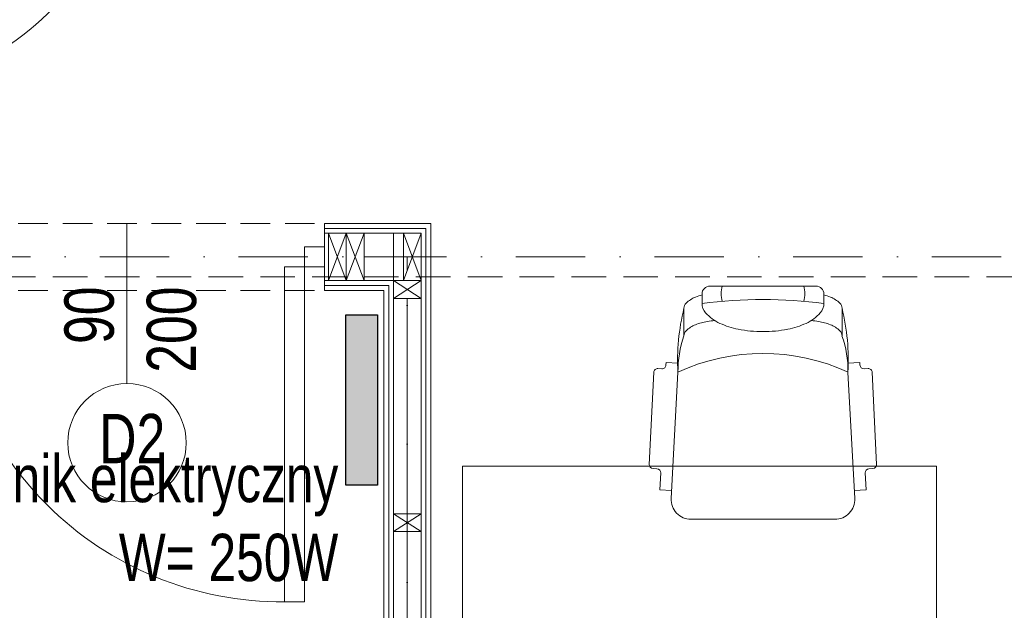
# Model space of a CAD drawing. Header units: inches. Extents: x 57112 to 98566, y -51777 to -16564.
# Tile 89 of 138: x 76501 to 76750, y -20560 to -20411. Entities that reach past the tile are written whole.
import ezdxf

# ---------------------------------------------------------------- set-up
doc = ezdxf.new("R2010")
doc.units = ezdxf.units.IN
doc.header["$MEASUREMENT"] = 0
doc.linetypes.add('DASHDOT', pattern=[1, 0.5, -0.25, 0, -0.25])
doc.linetypes.add('HIDDEN', pattern=[0.375, 0.25, -0.125])
doc.layers.get('0').update_dxf_attribs({"color": 251, "lineweight": 0})
doc.layers.add('## 04 grzejniki opis', color=92, linetype='Continuous')
for name, color, linetype, lineweight in [('A21b-ściana szkielet', 3, 'Continuous', 20), ('p--dach', 251, 'Continuous', 30), ('p--drzwi', 251, 'Continuous', 0), ('p--konst-słupy', 251, 'Continuous', 0), ('p--meble wyp.', 251, 'Continuous', 0), ('p--ocieplenie w.wew.', 251, 'Continuous', 0), ('p--opis drzwi', 252, 'Continuous', 0), ('p--osie konstr', 250, 'DASHDOT', 15), ('p--podciąg', 251, 'Continuous', 0), ('p--płyta GK', 251, 'Continuous', 0), ('p--ściana szkielet', 251, 'Continuous', 0)]:
    doc.layers.add(name, color=color, linetype=linetype, lineweight=lineweight)
doc.styles.get("Standard").update_dxf_attribs({"font": 'arial.ttf', "width": 0.75})
doc.styles.add('STYL-1', font='arial.ttf', dxfattribs={"width": 0.75})
doc.linetypes.add('BATTING', pattern='A,0.0001,-0.1,[134,ltypeshp.shx,S=0.1,R=0,X=-0.1,Y=0],-0.2,[134,ltypeshp.shx,S=0.1,R=180,X=0.1,Y=0],-0.1', length=0.4001)

# ---------------------------------------------------------------- blocks, each defined once
blk = doc.blocks.new('drzwi-90-100')
for p, q in [((10.1, 87.38), (5.05, 87.38)), ((5.05, 87.38), (5.05, 2.53)), ((10.1, 2.53), (10.1, 87.38)), ((5.05, 2.53), (0, 2.53)), ((0, 2.53), (0, -2.53)), ((5.05, -2.53), (5.05, 2.53)), ((5.05, 2.53), (10.1, 2.53)), ((100, 2.53), (94.95, 2.53)), ((94.95, 2.53), (94.95, -2.53)), ((100, -2.53), (100, 2.53)), ((0, -2.53), (5.05, -2.53)), ((94.95, -2.53), (100, -2.53))]:
    blk.add_line(p, q)
blk.add_arc((10.8, 3.23), 84.15, 359.5233, 90.4767)
blk = doc.blocks.new('sof11_r')
for p, q in [((45.17, 39.11), (21.82, 37.98)), ((46.23, 38.16), (46.28, 37.16)), ((20.87, 36.93), (20.93, 35.93)), ((51.6, 36.44), (47.33, 36.22)), ((51.6, 36.44), (51.76, 33.45)), ((19.98, 34.88), (19.38, 34.85)), ((19.38, 34.85), (19.53, 31.85)), ((53.8, 33.56), (21.8, 31.85)), ((12.61, 30.34), (5.61, 30.34)), ((59.07, -7.89), (59.07, 28.56)), ((2, 25.76), (4.37, 25.76)), ((0, 23.76), (0, -3.09)), ((2, -5.09), (4.37, -5.09)), ((12.61, -9.66), (5.61, -9.66)), ((19.38, -14.18), (19.53, -11.18)), ((53.8, -12.88), (21.8, -11.18)), ((19.98, -14.21), (19.38, -14.18)), ((51.6, -15.77), (51.76, -12.78)), ((20.87, -16.26), (20.93, -15.26)), ((45.17, -18.43), (21.82, -17.31)), ((46.23, -17.49), (46.28, -16.49)), ((51.6, -15.77), (47.33, -15.54))]:
    blk.add_line(p, q)
for points in [[(2.23, 25.76, -0.030204), (2.78, 27.41, -0.097163), (4.32, 29.79, -0.203453), (5.61, 30.34, -0.203453)], [(8.71, 22.55, -0.01879), (8.95, 24.41, -0.054131), (9.78, 27.41, -0.097163), (11.32, 29.79, -0.203453), (12.61, 30.34, -0.203453)], [(4.37, -5.09, 0.184283), (6.75, -4.18, 0.102242), (9.43, -0.57, 0.061197), (10.93, 4.08, 0.047488), (11.52, 10.34, 0.047488), (10.93, 16.59, 0.061197), (9.43, 21.24, 0.102242), (6.75, 24.85, 0.184283), (4.37, 25.76, 0.184283)], [(8.71, -1.88, 0.01879), (8.95, -3.74, 0.054131), (9.78, -6.74, 0.097163), (11.32, -9.12, 0.203453), (12.61, -9.66, 0.203453)], [(2.23, -5.09, 0.030204), (2.78, -6.74, 0.097163), (4.32, -9.12, 0.203453), (5.61, -9.66, 0.203453)]]:
    blk.add_lwpolyline(points, format="xyb")
for centre, radius, start, end in [((21.87, 36.99), 1, 93.0448, 183.0448), ((45.23, 38.11), 1, 3.0448, 93.0448), ((19.93, 35.88), 1, 273.0448, 3.0448), ((47.28, 37.21), 1, 183.0448, 273.0448), ((54.07, 28.56), 5, 0, 93.0448), ((18.77, -22.91), 54.85, 86.8308, 103.8805), ((21.41, 5.61), 26.24, 89.1562, 109.5996), ((68.33, 10.34), 51.27, 155.1826, 204.8174), ((2, 23.76), 2, 90, 180), ((122.88, 10.34), 119.5, 172.5855, 187.4145), ((1.91, 14.05), 6.89, 73.9141, 106.0859), ((1.91, 6.62), 6.89, 253.9141, 286.0859), ((2, -3.09), 2, 180, 270), ((18.77, 43.58), 54.85, 256.1195, 273.1692), ((21.41, 15.06), 26.24, 250.4004, 270.8438), ((54.07, -7.89), 5, 266.9552, 0), ((19.93, -15.21), 1, 356.9552, 86.9552), ((21.87, -16.31), 1, 176.9552, 266.9552), ((47.28, -16.54), 1, 86.9552, 176.9552), ((45.23, -17.44), 1, 266.9552, 356.9552)]:
    blk.add_arc(centre, radius, start, end)
blk = doc.blocks.new('ukł.słupów-1K')
at = {"ltscale": 35}
blk.add_line((628.65, 278.05), (628.65, 290.05), dxfattribs=at)
for p, q in [((628.65, 290.05), (633.15, 278.05)), ((633.15, 290.05), (628.65, 278.05)), ((633.15, 290.05), (637.65, 278.05)), ((637.65, 290.05), (633.15, 278.05)), ((647.6, 290.05), (652.1, 278.05)), ((652.1, 290.05), (647.6, 278.05)), ((645.1, 273.55), (652.1, 278.05)), ((645.1, 278.05), (652.1, 273.55)), ((645.1, 214.5), (652.1, 219)), ((645.1, 219), (652.1, 214.5))]:
    blk.add_line(p, q)
for points in [[(633.15, 290.05), (633.15, 278.05), (628.65, 278.05), (628.65, 290.05)], [(637.65, 290.05), (637.65, 278.05), (633.15, 278.05), (633.15, 290.05)], [(652.1, 290.05), (652.1, 278.05), (647.6, 278.05), (647.6, 290.05)], [(645.1, 278.05), (652.1, 278.05), (652.1, 273.55), (645.1, 273.55)], [(645.1, 219), (652.1, 219), (652.1, 214.5), (645.1, 214.5)]]:
    blk.add_lwpolyline(points, close=True)

msp = doc.modelspace()

# ---------------------------------------------------------------- linework, layer by layer
at = {"layer": '## 04 grzejniki opis'}
msp.add_lwpolyline([(76583.341, -20485.37), (76591.341, -20485.37), (76591.341, -20528.494), (76583.341, -20528.494)], close=True, dxfattribs=at)
at = {"layer": '## 04 grzejniki opis', "color": 116, "linetype": 'Continuous', "true_color": 0x136734, "extrusion": (0, 0, -1)}
for points in [[(-76583.341, -20528.494), (-76591.341, -20485.37), (-76583.341, -20485.37)], [(-76591.341, -20485.37), (-76583.341, -20528.494), (-76591.341, -20528.397)]]:
    msp.add_solid(points, dxfattribs=at)
at = {"layer": 'A21b-ściana szkielet', "ltscale": 35}
msp.add_line((76577.958, -20479.133, 151.8), (76577.958, -20462.233, 151.8), dxfattribs=at)
at = {"layer": 'p--dach', "linetype": 'HIDDEN', "lineweight": 20, "ltscale": 35}
msp.add_line((76990.468, -20475.683, 151.8), (75870.248, -20475.683, 151.8), dxfattribs=at)
at = {"layer": 'p--meble wyp.', "linetype": 'Continuous', "lineweight": 5, "elevation": 151.8}
msp.add_lwpolyline([(76612.843, -20583.696), (76732.843, -20583.696), (76732.843, -20523.696), (76612.843, -20523.696)], close=True, dxfattribs=at)
at = {"layer": 'p--ocieplenie w.wew.', "linetype": 'BATTING', "ltscale": 3}
for p, q in [((76587.958, -20470.683, 151.8), (76597.908, -20470.683, 151.8)), ((76598.908, -20481.183, 151.8), (76598.908, -20535.733, 151.8)), ((76598.908, -20598.233, 151.8), (76598.908, -20540.233, 151.8))]:
    msp.add_line(p, q, dxfattribs=at)
at = {"layer": 'p--opis drzwi', "lineweight": 0}
msp.add_line((76527.958, -20462.233, 151.8), (76527.958, -20502.751, 151.8), dxfattribs=at)
msp.add_circle((76527.958, -20517.751, 151.8), 15, dxfattribs=at)
at = {"layer": 'p--osie konstr', "linetype": 'DASHDOT', "ltscale": 35}
for p, q in [((76994.906, -20470.683, 151.8), (75910.714, -20470.683, 151.8)), ((76598.908, -20684.733, 151.8), (76598.908, -20470.683, 151.8))]:
    msp.add_line(p, q, dxfattribs=at)
at = {"layer": 'p--podciąg', "linetype": 'HIDDEN', "ltscale": 30}
for p, q in [((76477.958, -20462.233, 151.8), (76577.958, -20462.233, 151.8)), ((76477.958, -20479.133, 151.8), (76577.958, -20479.133, 151.8))]:
    msp.add_line(p, q, dxfattribs=at)
at = {"layer": 'p--płyta GK', "ltscale": 35}
for p, q in [((76604.858, -20462.233, 151.8), (76577.958, -20462.233, 151.8)), ((76604.858, -20732.783, 151.8), (76604.858, -20462.233, 151.8)), ((76603.608, -20463.483, 151.8), (76577.958, -20463.483, 151.8)), ((76603.608, -20734.033, 151.8), (76603.608, -20463.483, 151.8)), ((76594.208, -20477.883, 151.8), (76577.958, -20477.883, 151.8)), ((76592.958, -20479.133, 151.8), (76577.958, -20479.133, 151.8)), ((76592.958, -20662.783, 151.8), (76592.958, -20479.133, 151.8)), ((76594.208, -20664.033, 151.8), (76594.208, -20477.883, 151.8))]:
    msp.add_line(p, q, dxfattribs=at)
at = {"layer": 'p--ściana szkielet', "ltscale": 35}
for p, q in [((76602.408, -20464.683, 151.8), (76577.958, -20464.683, 151.8)), ((76595.408, -20684.733, 151.8), (76595.408, -20464.683, 151.8)), ((76602.408, -20754.733, 151.8), (76602.408, -20464.683, 151.8)), ((76602.408, -20476.683, 151.8), (76577.958, -20476.683, 151.8))]:
    msp.add_line(p, q, dxfattribs=at)

# ---------------------------------------------------------------- block references
at = {"layer": 'p--drzwi'}
for p, rotation in [((76446.708, -20337.233, 151.8), 270.0000000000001), ((76577.958, -20470.683, 151.8), 180)]:
    msp.add_blockref('drzwi-90-100', p, dxfattribs=dict(at, rotation=rotation))
at = {"layer": 'p--konst-słupy'}
msp.add_blockref('ukł.słupów-1K', (75950.308, -20754.733, 151.8), dxfattribs=at)
at = {"layer": 'p--meble wyp.', "linetype": 'Continuous', "lineweight": 5, "rotation": 270.0000000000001}
msp.add_blockref('sof11_r', (76678.596, -20478.066, 151.8), dxfattribs=at)

# ---------------------------------------------------------------- texts
at = {"layer": '## 04 grzejniki opis', "color": 1, "insert": (76581.443, -20520.811, 151.8), "char_height": 12, "attachment_point": 3}
msp.add_mtext('Grzejnik elektryczny\\PW= 250W', dxfattribs=at)
at = {"layer": 'p--opis drzwi', "lineweight": 0, "insert": (76512.121, -20478.161, 151.8), "char_height": 12.5, "width": 11.15966, "attachment_point": 3, "rotation": 90}
msp.add_mtext('90\\P200', dxfattribs=at)
at = {"layer": 'p--opis drzwi', "lineweight": 0, "insert": (76520.92, -20522.938, 151.8), "char_height": 12.5, "width": 65.787, "attachment_point": 7, "style": 'STYL-1'}
msp.add_mtext('D2', dxfattribs=at)

doc.saveas('drawing.dxf')
